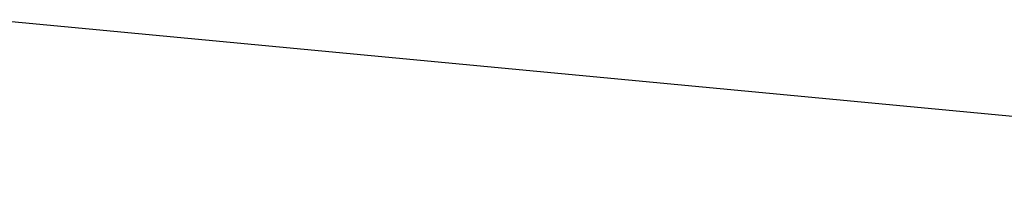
# Model space of a CAD drawing. Extents: x 0 to 363660, y 0 to 4201329.
# Tile 156 of 256: x 360221.6427 to 360221.7076, y 4200495.4603 to 4200495.4713. Entities that reach past the tile are written whole.
import ezdxf

# ---------------------------------------------------------------- set-up
doc = ezdxf.new("R2010")
doc.units = 0
doc.header["$LTSCALE"] = 0.5
doc.header["$MEASUREMENT"] = 0
doc.layers.add('(032) Горизонтали утолщенные', color=32, linetype='Continuous', lineweight=30)

# ---------------------------------------------------------------- blocks, each defined once
blk = doc.blocks.new('gergrgrre')
at = {"layer": '(032) Горизонтали утолщенные', "color": 32}
blk.add_polyline3d([(360221.745167, 4200495.461406, 546), (360220.39, 4200495.589996, 546), (360218.98, 4200495.690002, 546), (360217.57, 4200495.739998, 546), (360216.2, 4200495.730003, 546), (360214.9, 4200495.639999, 546), (360213.68, 4200495.480003, 546), (360212.51, 4200495.25, 546), (360211.4, 4200494.949997, 546), (360210.33, 4200494.580002, 546), (360209.3, 4200494.139999, 546), (360208.29, 4200493.629997, 546), (360207.29, 4200493.059998, 546), (360206.32, 4200492.410004, 546), (360205.37, 4200491.68, 546), (360204.44, 4200490.860001, 546)], dxfattribs=at)
blk.add_polyline3d([(360221.745167, 4200495.461406, 546), (360220.39, 4200495.589996, 546), (360218.98, 4200495.690002, 546), (360217.57, 4200495.739998, 546), (360216.2, 4200495.730003, 546), (360214.9, 4200495.639999, 546), (360213.68, 4200495.480003, 546), (360212.51, 4200495.25, 546), (360211.4, 4200494.949997, 546), (360210.33, 4200494.580002, 546), (360209.3, 4200494.139999, 546), (360208.29, 4200493.629997, 546), (360207.29, 4200493.059998, 546), (360206.32, 4200492.410004, 546), (360205.37, 4200491.68, 546), (360204.44, 4200490.860001, 546)], dxfattribs=at)
blk.add_polyline3d([(360221.745167, 4200495.461406, 546), (360220.39, 4200495.589996, 546), (360218.98, 4200495.690002, 546), (360217.57, 4200495.739998, 546), (360216.2, 4200495.730003, 546), (360214.9, 4200495.639999, 546), (360213.68, 4200495.480003, 546), (360212.51, 4200495.25, 546), (360211.4, 4200494.949997, 546), (360210.33, 4200494.580002, 546), (360209.3, 4200494.139999, 546), (360208.29, 4200493.629997, 546), (360207.29, 4200493.059998, 546), (360206.32, 4200492.410004, 546), (360205.37, 4200491.68, 546), (360204.44, 4200490.860001, 546)], dxfattribs=at)
blk.add_polyline3d([(360221.745167, 4200495.461406, 546), (360220.39, 4200495.589996, 546), (360218.98, 4200495.690002, 546), (360217.57, 4200495.739998, 546), (360216.2, 4200495.730003, 546), (360214.9, 4200495.639999, 546), (360213.68, 4200495.480003, 546), (360212.51, 4200495.25, 546), (360211.4, 4200494.949997, 546), (360210.33, 4200494.580002, 546), (360209.3, 4200494.139999, 546), (360208.29, 4200493.629997, 546), (360207.29, 4200493.059998, 546), (360206.32, 4200492.410004, 546), (360205.37, 4200491.68, 546), (360204.44, 4200490.860001, 546)], dxfattribs=at)
blk.add_polyline3d([(360221.745167, 4200495.461406, 546), (360220.39, 4200495.589996, 546), (360218.98, 4200495.690002, 546), (360217.57, 4200495.739998, 546), (360216.2, 4200495.730003, 546), (360214.9, 4200495.639999, 546), (360213.68, 4200495.480003, 546), (360212.51, 4200495.25, 546), (360211.4, 4200494.949997, 546), (360210.33, 4200494.580002, 546), (360209.3, 4200494.139999, 546), (360208.29, 4200493.629997, 546), (360207.29, 4200493.059998, 546), (360206.32, 4200492.410004, 546), (360205.37, 4200491.68, 546), (360204.44, 4200490.860001, 546)], dxfattribs=at)
blk.add_polyline3d([(360221.745167, 4200495.461406, 546), (360220.39, 4200495.589996, 546), (360218.98, 4200495.690002, 546), (360217.57, 4200495.739998, 546), (360216.2, 4200495.730003, 546), (360214.9, 4200495.639999, 546), (360213.68, 4200495.480003, 546), (360212.51, 4200495.25, 546), (360211.4, 4200494.949997, 546), (360210.33, 4200494.580002, 546), (360209.3, 4200494.139999, 546), (360208.29, 4200493.629997, 546), (360207.29, 4200493.059998, 546), (360206.32, 4200492.410004, 546), (360205.37, 4200491.68, 546), (360204.44, 4200490.860001, 546)], dxfattribs=at)
blk.add_polyline3d([(360221.745167, 4200495.461406, 546), (360220.39, 4200495.589996, 546), (360218.98, 4200495.690002, 546), (360217.57, 4200495.739998, 546), (360216.2, 4200495.730003, 546), (360214.9, 4200495.639999, 546), (360213.68, 4200495.480003, 546), (360212.51, 4200495.25, 546), (360211.4, 4200494.949997, 546), (360210.33, 4200494.580002, 546), (360209.3, 4200494.139999, 546), (360208.29, 4200493.629997, 546), (360207.29, 4200493.059998, 546), (360206.32, 4200492.410004, 546), (360205.37, 4200491.68, 546), (360204.44, 4200490.860001, 546)], dxfattribs=at)
blk.add_polyline3d([(360221.745167, 4200495.461406, 546), (360220.39, 4200495.589996, 546), (360218.98, 4200495.690002, 546), (360217.57, 4200495.739998, 546), (360216.2, 4200495.730003, 546), (360214.9, 4200495.639999, 546), (360213.68, 4200495.480003, 546), (360212.51, 4200495.25, 546), (360211.4, 4200494.949997, 546), (360210.33, 4200494.580002, 546), (360209.3, 4200494.139999, 546), (360208.29, 4200493.629997, 546), (360207.29, 4200493.059998, 546), (360206.32, 4200492.410004, 546), (360205.37, 4200491.68, 546), (360204.44, 4200490.860001, 546)], dxfattribs=at)
blk.add_polyline3d([(360221.745167, 4200495.461406, 546), (360220.39, 4200495.589996, 546), (360218.98, 4200495.690002, 546), (360217.57, 4200495.739998, 546), (360216.2, 4200495.730003, 546), (360214.9, 4200495.639999, 546), (360213.68, 4200495.480003, 546), (360212.51, 4200495.25, 546), (360211.4, 4200494.949997, 546), (360210.33, 4200494.580002, 546), (360209.3, 4200494.139999, 546), (360208.29, 4200493.629997, 546), (360207.29, 4200493.059998, 546), (360206.32, 4200492.410004, 546), (360205.37, 4200491.68, 546), (360204.44, 4200490.860001, 546)], dxfattribs=at)
blk.add_polyline3d([(360221.745167, 4200495.461406, 546), (360220.39, 4200495.589996, 546), (360218.98, 4200495.690002, 546), (360217.57, 4200495.739998, 546), (360216.2, 4200495.730003, 546), (360214.9, 4200495.639999, 546), (360213.68, 4200495.480003, 546), (360212.51, 4200495.25, 546), (360211.4, 4200494.949997, 546), (360210.33, 4200494.580002, 546), (360209.3, 4200494.139999, 546), (360208.29, 4200493.629997, 546), (360207.29, 4200493.059998, 546), (360206.32, 4200492.410004, 546), (360205.37, 4200491.68, 546), (360204.44, 4200490.860001, 546)], dxfattribs=at)
blk.add_polyline3d([(360221.745167, 4200495.461406, 546), (360220.39, 4200495.589996, 546), (360218.98, 4200495.690002, 546), (360217.57, 4200495.739998, 546), (360216.2, 4200495.730003, 546), (360214.9, 4200495.639999, 546), (360213.68, 4200495.480003, 546), (360212.51, 4200495.25, 546), (360211.4, 4200494.949997, 546), (360210.33, 4200494.580002, 546), (360209.3, 4200494.139999, 546), (360208.29, 4200493.629997, 546), (360207.29, 4200493.059998, 546), (360206.32, 4200492.410004, 546), (360205.37, 4200491.68, 546), (360204.44, 4200490.860001, 546)], dxfattribs=at)
blk.add_polyline3d([(360221.745167, 4200495.461406, 546), (360220.39, 4200495.589996, 546), (360218.98, 4200495.690002, 546), (360217.57, 4200495.739998, 546), (360216.2, 4200495.730003, 546), (360214.9, 4200495.639999, 546), (360213.68, 4200495.480003, 546), (360212.51, 4200495.25, 546), (360211.4, 4200494.949997, 546), (360210.33, 4200494.580002, 546), (360209.3, 4200494.139999, 546), (360208.29, 4200493.629997, 546), (360207.29, 4200493.059998, 546), (360206.32, 4200492.410004, 546), (360205.37, 4200491.68, 546), (360204.44, 4200490.860001, 546)], dxfattribs=at)
blk.add_polyline3d([(360221.745167, 4200495.461406, 546), (360220.39, 4200495.589996, 546), (360218.98, 4200495.690002, 546), (360217.57, 4200495.739998, 546), (360216.2, 4200495.730003, 546), (360214.9, 4200495.639999, 546), (360213.68, 4200495.480003, 546), (360212.51, 4200495.25, 546), (360211.4, 4200494.949997, 546), (360210.33, 4200494.580002, 546), (360209.3, 4200494.139999, 546), (360208.29, 4200493.629997, 546), (360207.29, 4200493.059998, 546), (360206.32, 4200492.410004, 546), (360205.37, 4200491.68, 546), (360204.44, 4200490.860001, 546)], dxfattribs=at)
blk.add_polyline3d([(360221.745167, 4200495.461406, 546), (360220.39, 4200495.589996, 546), (360218.98, 4200495.690002, 546), (360217.57, 4200495.739998, 546), (360216.2, 4200495.730003, 546), (360214.9, 4200495.639999, 546), (360213.68, 4200495.480003, 546), (360212.51, 4200495.25, 546), (360211.4, 4200494.949997, 546), (360210.33, 4200494.580002, 546), (360209.3, 4200494.139999, 546), (360208.29, 4200493.629997, 546), (360207.29, 4200493.059998, 546), (360206.32, 4200492.410004, 546), (360205.37, 4200491.68, 546), (360204.44, 4200490.860001, 546)], dxfattribs=at)
blk.add_polyline3d([(360221.745167, 4200495.461406, 546), (360220.39, 4200495.589996, 546), (360218.98, 4200495.690002, 546), (360217.57, 4200495.739998, 546), (360216.2, 4200495.730003, 546), (360214.9, 4200495.639999, 546), (360213.68, 4200495.480003, 546), (360212.51, 4200495.25, 546), (360211.4, 4200494.949997, 546), (360210.33, 4200494.580002, 546), (360209.3, 4200494.139999, 546), (360208.29, 4200493.629997, 546), (360207.29, 4200493.059998, 546), (360206.32, 4200492.410004, 546), (360205.37, 4200491.68, 546), (360204.44, 4200490.860001, 546)], dxfattribs=at)
blk.add_polyline3d([(360221.745167, 4200495.461406, 546), (360220.39, 4200495.589996, 546), (360218.98, 4200495.690002, 546), (360217.57, 4200495.739998, 546), (360216.2, 4200495.730003, 546), (360214.9, 4200495.639999, 546), (360213.68, 4200495.480003, 546), (360212.51, 4200495.25, 546), (360211.4, 4200494.949997, 546), (360210.33, 4200494.580002, 546), (360209.3, 4200494.139999, 546), (360208.29, 4200493.629997, 546), (360207.29, 4200493.059998, 546), (360206.32, 4200492.410004, 546), (360205.37, 4200491.68, 546), (360204.44, 4200490.860001, 546)], dxfattribs=at)
blk.add_polyline3d([(360221.745167, 4200495.461406, 546), (360220.39, 4200495.589996, 546), (360218.98, 4200495.690002, 546), (360217.57, 4200495.739998, 546), (360216.2, 4200495.730003, 546), (360214.9, 4200495.639999, 546), (360213.68, 4200495.480003, 546), (360212.51, 4200495.25, 546), (360211.4, 4200494.949997, 546), (360210.33, 4200494.580002, 546), (360209.3, 4200494.139999, 546), (360208.29, 4200493.629997, 546), (360207.29, 4200493.059998, 546), (360206.32, 4200492.410004, 546), (360205.37, 4200491.68, 546), (360204.44, 4200490.860001, 546)], dxfattribs=at)
blk.add_polyline3d([(360221.745167, 4200495.461406, 546), (360220.39, 4200495.589996, 546), (360218.98, 4200495.690002, 546), (360217.57, 4200495.739998, 546), (360216.2, 4200495.730003, 546), (360214.9, 4200495.639999, 546), (360213.68, 4200495.480003, 546), (360212.51, 4200495.25, 546), (360211.4, 4200494.949997, 546), (360210.33, 4200494.580002, 546), (360209.3, 4200494.139999, 546), (360208.29, 4200493.629997, 546), (360207.29, 4200493.059998, 546), (360206.32, 4200492.410004, 546), (360205.37, 4200491.68, 546), (360204.44, 4200490.860001, 546)], dxfattribs=at)
blk.add_polyline3d([(360221.745167, 4200495.461406, 546), (360220.39, 4200495.589996, 546), (360218.98, 4200495.690002, 546), (360217.57, 4200495.739998, 546), (360216.2, 4200495.730003, 546), (360214.9, 4200495.639999, 546), (360213.68, 4200495.480003, 546), (360212.51, 4200495.25, 546), (360211.4, 4200494.949997, 546), (360210.33, 4200494.580002, 546), (360209.3, 4200494.139999, 546), (360208.29, 4200493.629997, 546), (360207.29, 4200493.059998, 546), (360206.32, 4200492.410004, 546), (360205.37, 4200491.68, 546), (360204.44, 4200490.860001, 546)], dxfattribs=at)
blk.add_polyline3d([(360221.745167, 4200495.461406, 546), (360220.39, 4200495.589996, 546), (360218.98, 4200495.690002, 546), (360217.57, 4200495.739998, 546), (360216.2, 4200495.730003, 546), (360214.9, 4200495.639999, 546), (360213.68, 4200495.480003, 546), (360212.51, 4200495.25, 546), (360211.4, 4200494.949997, 546), (360210.33, 4200494.580002, 546), (360209.3, 4200494.139999, 546), (360208.29, 4200493.629997, 546), (360207.29, 4200493.059998, 546), (360206.32, 4200492.410004, 546), (360205.37, 4200491.68, 546), (360204.44, 4200490.860001, 546)], dxfattribs=at)
blk.add_polyline3d([(360221.745167, 4200495.461406, 546), (360220.39, 4200495.589996, 546), (360218.98, 4200495.690002, 546), (360217.57, 4200495.739998, 546), (360216.2, 4200495.730003, 546), (360214.9, 4200495.639999, 546), (360213.68, 4200495.480003, 546), (360212.51, 4200495.25, 546), (360211.4, 4200494.949997, 546), (360210.33, 4200494.580002, 546), (360209.3, 4200494.139999, 546), (360208.29, 4200493.629997, 546), (360207.29, 4200493.059998, 546), (360206.32, 4200492.410004, 546), (360205.37, 4200491.68, 546), (360204.44, 4200490.860001, 546)], dxfattribs=at)
blk.add_polyline3d([(360221.745167, 4200495.461406, 546), (360220.39, 4200495.589996, 546), (360218.98, 4200495.690002, 546), (360217.57, 4200495.739998, 546), (360216.2, 4200495.730003, 546), (360214.9, 4200495.639999, 546), (360213.68, 4200495.480003, 546), (360212.51, 4200495.25, 546), (360211.4, 4200494.949997, 546), (360210.33, 4200494.580002, 546), (360209.3, 4200494.139999, 546), (360208.29, 4200493.629997, 546), (360207.29, 4200493.059998, 546), (360206.32, 4200492.410004, 546), (360205.37, 4200491.68, 546), (360204.44, 4200490.860001, 546)], dxfattribs=at)
blk.add_polyline3d([(360221.745167, 4200495.461406, 546), (360220.39, 4200495.589996, 546), (360218.98, 4200495.690002, 546), (360217.57, 4200495.739998, 546), (360216.2, 4200495.730003, 546), (360214.9, 4200495.639999, 546), (360213.68, 4200495.480003, 546), (360212.51, 4200495.25, 546), (360211.4, 4200494.949997, 546), (360210.33, 4200494.580002, 546), (360209.3, 4200494.139999, 546), (360208.29, 4200493.629997, 546), (360207.29, 4200493.059998, 546), (360206.32, 4200492.410004, 546), (360205.37, 4200491.68, 546), (360204.44, 4200490.860001, 546)], dxfattribs=at)
blk.add_polyline3d([(360221.745167, 4200495.461406, 546), (360220.39, 4200495.589996, 546), (360218.98, 4200495.690002, 546), (360217.57, 4200495.739998, 546), (360216.2, 4200495.730003, 546), (360214.9, 4200495.639999, 546), (360213.68, 4200495.480003, 546), (360212.51, 4200495.25, 546), (360211.4, 4200494.949997, 546), (360210.33, 4200494.580002, 546), (360209.3, 4200494.139999, 546), (360208.29, 4200493.629997, 546), (360207.29, 4200493.059998, 546), (360206.32, 4200492.410004, 546), (360205.37, 4200491.68, 546), (360204.44, 4200490.860001, 546)], dxfattribs=at)
blk.add_polyline3d([(360221.745167, 4200495.461406, 546), (360220.39, 4200495.589996, 546), (360218.98, 4200495.690002, 546), (360217.57, 4200495.739998, 546), (360216.2, 4200495.730003, 546), (360214.9, 4200495.639999, 546), (360213.68, 4200495.480003, 546), (360212.51, 4200495.25, 546), (360211.4, 4200494.949997, 546), (360210.33, 4200494.580002, 546), (360209.3, 4200494.139999, 546), (360208.29, 4200493.629997, 546), (360207.29, 4200493.059998, 546), (360206.32, 4200492.410004, 546), (360205.37, 4200491.68, 546), (360204.44, 4200490.860001, 546)], dxfattribs=at)
blk.add_polyline3d([(360221.745167, 4200495.461406, 546), (360220.39, 4200495.589996, 546), (360218.98, 4200495.690002, 546), (360217.57, 4200495.739998, 546), (360216.2, 4200495.730003, 546), (360214.9, 4200495.639999, 546), (360213.68, 4200495.480003, 546), (360212.51, 4200495.25, 546), (360211.4, 4200494.949997, 546), (360210.33, 4200494.580002, 546), (360209.3, 4200494.139999, 546), (360208.29, 4200493.629997, 546), (360207.29, 4200493.059998, 546), (360206.32, 4200492.410004, 546), (360205.37, 4200491.68, 546), (360204.44, 4200490.860001, 546)], dxfattribs=at)
blk.add_polyline3d([(360221.745167, 4200495.461406, 546), (360220.39, 4200495.589996, 546), (360218.98, 4200495.690002, 546), (360217.57, 4200495.739998, 546), (360216.2, 4200495.730003, 546), (360214.9, 4200495.639999, 546), (360213.68, 4200495.480003, 546), (360212.51, 4200495.25, 546), (360211.4, 4200494.949997, 546), (360210.33, 4200494.580002, 546), (360209.3, 4200494.139999, 546), (360208.29, 4200493.629997, 546), (360207.29, 4200493.059998, 546), (360206.32, 4200492.410004, 546), (360205.37, 4200491.68, 546), (360204.44, 4200490.860001, 546)], dxfattribs=at)
blk.add_polyline3d([(360221.745167, 4200495.461406, 546), (360220.39, 4200495.589996, 546), (360218.98, 4200495.690002, 546), (360217.57, 4200495.739998, 546), (360216.2, 4200495.730003, 546), (360214.9, 4200495.639999, 546), (360213.68, 4200495.480003, 546), (360212.51, 4200495.25, 546), (360211.4, 4200494.949997, 546), (360210.33, 4200494.580002, 546), (360209.3, 4200494.139999, 546), (360208.29, 4200493.629997, 546), (360207.29, 4200493.059998, 546), (360206.32, 4200492.410004, 546), (360205.37, 4200491.68, 546), (360204.44, 4200490.860001, 546)], dxfattribs=at)
blk.add_polyline3d([(360221.745167, 4200495.461406, 546), (360220.39, 4200495.589996, 546), (360218.98, 4200495.690002, 546), (360217.57, 4200495.739998, 546), (360216.2, 4200495.730003, 546), (360214.9, 4200495.639999, 546), (360213.68, 4200495.480003, 546), (360212.51, 4200495.25, 546), (360211.4, 4200494.949997, 546), (360210.33, 4200494.580002, 546), (360209.3, 4200494.139999, 546), (360208.29, 4200493.629997, 546), (360207.29, 4200493.059998, 546), (360206.32, 4200492.410004, 546), (360205.37, 4200491.68, 546), (360204.44, 4200490.860001, 546)], dxfattribs=at)
blk.add_polyline3d([(360221.745167, 4200495.461406, 546), (360220.39, 4200495.589996, 546), (360218.98, 4200495.690002, 546), (360217.57, 4200495.739998, 546), (360216.2, 4200495.730003, 546), (360214.9, 4200495.639999, 546), (360213.68, 4200495.480003, 546), (360212.51, 4200495.25, 546), (360211.4, 4200494.949997, 546), (360210.33, 4200494.580002, 546), (360209.3, 4200494.139999, 546), (360208.29, 4200493.629997, 546), (360207.29, 4200493.059998, 546), (360206.32, 4200492.410004, 546), (360205.37, 4200491.68, 546), (360204.44, 4200490.860001, 546)], dxfattribs=at)
blk.add_polyline3d([(360221.745167, 4200495.461406, 546), (360220.39, 4200495.589996, 546), (360218.98, 4200495.690002, 546), (360217.57, 4200495.739998, 546), (360216.2, 4200495.730003, 546), (360214.9, 4200495.639999, 546), (360213.68, 4200495.480003, 546), (360212.51, 4200495.25, 546), (360211.4, 4200494.949997, 546), (360210.33, 4200494.580002, 546), (360209.3, 4200494.139999, 546), (360208.29, 4200493.629997, 546), (360207.29, 4200493.059998, 546), (360206.32, 4200492.410004, 546), (360205.37, 4200491.68, 546), (360204.44, 4200490.860001, 546)], dxfattribs=at)
blk.add_polyline3d([(360221.745167, 4200495.461406, 546), (360220.39, 4200495.589996, 546), (360218.98, 4200495.690002, 546), (360217.57, 4200495.739998, 546), (360216.2, 4200495.730003, 546), (360214.9, 4200495.639999, 546), (360213.68, 4200495.480003, 546), (360212.51, 4200495.25, 546), (360211.4, 4200494.949997, 546), (360210.33, 4200494.580002, 546), (360209.3, 4200494.139999, 546), (360208.29, 4200493.629997, 546), (360207.29, 4200493.059998, 546), (360206.32, 4200492.410004, 546), (360205.37, 4200491.68, 546), (360204.44, 4200490.860001, 546)], dxfattribs=at)
blk.add_polyline3d([(360221.745167, 4200495.461406, 546), (360220.39, 4200495.589996, 546), (360218.98, 4200495.690002, 546), (360217.57, 4200495.739998, 546), (360216.2, 4200495.730003, 546), (360214.9, 4200495.639999, 546), (360213.68, 4200495.480003, 546), (360212.51, 4200495.25, 546), (360211.4, 4200494.949997, 546), (360210.33, 4200494.580002, 546), (360209.3, 4200494.139999, 546), (360208.29, 4200493.629997, 546), (360207.29, 4200493.059998, 546), (360206.32, 4200492.410004, 546), (360205.37, 4200491.68, 546), (360204.44, 4200490.860001, 546)], dxfattribs=at)
blk.add_polyline3d([(360221.745167, 4200495.461406, 546), (360220.39, 4200495.589996, 546), (360218.98, 4200495.690002, 546), (360217.57, 4200495.739998, 546), (360216.2, 4200495.730003, 546), (360214.9, 4200495.639999, 546), (360213.68, 4200495.480003, 546), (360212.51, 4200495.25, 546), (360211.4, 4200494.949997, 546), (360210.33, 4200494.580002, 546), (360209.3, 4200494.139999, 546), (360208.29, 4200493.629997, 546), (360207.29, 4200493.059998, 546), (360206.32, 4200492.410004, 546), (360205.37, 4200491.68, 546), (360204.44, 4200490.860001, 546)], dxfattribs=at)
blk.add_polyline3d([(360221.745167, 4200495.461406, 546), (360220.39, 4200495.589996, 546), (360218.98, 4200495.690002, 546), (360217.57, 4200495.739998, 546), (360216.2, 4200495.730003, 546), (360214.9, 4200495.639999, 546), (360213.68, 4200495.480003, 546), (360212.51, 4200495.25, 546), (360211.4, 4200494.949997, 546), (360210.33, 4200494.580002, 546), (360209.3, 4200494.139999, 546), (360208.29, 4200493.629997, 546), (360207.29, 4200493.059998, 546), (360206.32, 4200492.410004, 546), (360205.37, 4200491.68, 546), (360204.44, 4200490.860001, 546)], dxfattribs=at)
blk.add_polyline3d([(360221.745167, 4200495.461406, 546), (360220.39, 4200495.589996, 546), (360218.98, 4200495.690002, 546), (360217.57, 4200495.739998, 546), (360216.2, 4200495.730003, 546), (360214.9, 4200495.639999, 546), (360213.68, 4200495.480003, 546), (360212.51, 4200495.25, 546), (360211.4, 4200494.949997, 546), (360210.33, 4200494.580002, 546), (360209.3, 4200494.139999, 546), (360208.29, 4200493.629997, 546), (360207.29, 4200493.059998, 546), (360206.32, 4200492.410004, 546), (360205.37, 4200491.68, 546), (360204.44, 4200490.860001, 546)], dxfattribs=at)
blk.add_polyline3d([(360221.745167, 4200495.461406, 546), (360220.39, 4200495.589996, 546), (360218.98, 4200495.690002, 546), (360217.57, 4200495.739998, 546), (360216.2, 4200495.730003, 546), (360214.9, 4200495.639999, 546), (360213.68, 4200495.480003, 546), (360212.51, 4200495.25, 546), (360211.4, 4200494.949997, 546), (360210.33, 4200494.580002, 546), (360209.3, 4200494.139999, 546), (360208.29, 4200493.629997, 546), (360207.29, 4200493.059998, 546), (360206.32, 4200492.410004, 546), (360205.37, 4200491.68, 546), (360204.44, 4200490.860001, 546)], dxfattribs=at)
blk.add_polyline3d([(360221.745167, 4200495.461406, 546), (360220.39, 4200495.589996, 546), (360218.98, 4200495.690002, 546), (360217.57, 4200495.739998, 546), (360216.2, 4200495.730003, 546), (360214.9, 4200495.639999, 546), (360213.68, 4200495.480003, 546), (360212.51, 4200495.25, 546), (360211.4, 4200494.949997, 546), (360210.33, 4200494.580002, 546), (360209.3, 4200494.139999, 546), (360208.29, 4200493.629997, 546), (360207.29, 4200493.059998, 546), (360206.32, 4200492.410004, 546), (360205.37, 4200491.68, 546), (360204.44, 4200490.860001, 546)], dxfattribs=at)
blk.add_polyline3d([(360221.745167, 4200495.461406, 546), (360220.39, 4200495.589996, 546), (360218.98, 4200495.690002, 546), (360217.57, 4200495.739998, 546), (360216.2, 4200495.730003, 546), (360214.9, 4200495.639999, 546), (360213.68, 4200495.480003, 546), (360212.51, 4200495.25, 546), (360211.4, 4200494.949997, 546), (360210.33, 4200494.580002, 546), (360209.3, 4200494.139999, 546), (360208.29, 4200493.629997, 546), (360207.29, 4200493.059998, 546), (360206.32, 4200492.410004, 546), (360205.37, 4200491.68, 546), (360204.44, 4200490.860001, 546)], dxfattribs=at)
blk.add_polyline3d([(360221.745167, 4200495.461406, 546), (360220.39, 4200495.589996, 546), (360218.98, 4200495.690002, 546), (360217.57, 4200495.739998, 546), (360216.2, 4200495.730003, 546), (360214.9, 4200495.639999, 546), (360213.68, 4200495.480003, 546), (360212.51, 4200495.25, 546), (360211.4, 4200494.949997, 546), (360210.33, 4200494.580002, 546), (360209.3, 4200494.139999, 546), (360208.29, 4200493.629997, 546), (360207.29, 4200493.059998, 546), (360206.32, 4200492.410004, 546), (360205.37, 4200491.68, 546), (360204.44, 4200490.860001, 546)], dxfattribs=at)
blk.add_polyline3d([(360221.745167, 4200495.461406, 546), (360220.39, 4200495.589996, 546), (360218.98, 4200495.690002, 546), (360217.57, 4200495.739998, 546), (360216.2, 4200495.730003, 546), (360214.9, 4200495.639999, 546), (360213.68, 4200495.480003, 546), (360212.51, 4200495.25, 546), (360211.4, 4200494.949997, 546), (360210.33, 4200494.580002, 546), (360209.3, 4200494.139999, 546), (360208.29, 4200493.629997, 546), (360207.29, 4200493.059998, 546), (360206.32, 4200492.410004, 546), (360205.37, 4200491.68, 546), (360204.44, 4200490.860001, 546)], dxfattribs=at)
blk.add_polyline3d([(360221.745167, 4200495.461406, 546), (360220.39, 4200495.589996, 546), (360218.98, 4200495.690002, 546), (360217.57, 4200495.739998, 546), (360216.2, 4200495.730003, 546), (360214.9, 4200495.639999, 546), (360213.68, 4200495.480003, 546), (360212.51, 4200495.25, 546), (360211.4, 4200494.949997, 546), (360210.33, 4200494.580002, 546), (360209.3, 4200494.139999, 546), (360208.29, 4200493.629997, 546), (360207.29, 4200493.059998, 546), (360206.32, 4200492.410004, 546), (360205.37, 4200491.68, 546), (360204.44, 4200490.860001, 546)], dxfattribs=at)
blk.add_polyline3d([(360221.745167, 4200495.461406, 546), (360220.39, 4200495.589996, 546), (360218.98, 4200495.690002, 546), (360217.57, 4200495.739998, 546), (360216.2, 4200495.730003, 546), (360214.9, 4200495.639999, 546), (360213.68, 4200495.480003, 546), (360212.51, 4200495.25, 546), (360211.4, 4200494.949997, 546), (360210.33, 4200494.580002, 546), (360209.3, 4200494.139999, 546), (360208.29, 4200493.629997, 546), (360207.29, 4200493.059998, 546), (360206.32, 4200492.410004, 546), (360205.37, 4200491.68, 546), (360204.44, 4200490.860001, 546)], dxfattribs=at)
blk.add_polyline3d([(360221.745167, 4200495.461406, 546), (360220.39, 4200495.589996, 546), (360218.98, 4200495.690002, 546), (360217.57, 4200495.739998, 546), (360216.2, 4200495.730003, 546), (360214.9, 4200495.639999, 546), (360213.68, 4200495.480003, 546), (360212.51, 4200495.25, 546), (360211.4, 4200494.949997, 546), (360210.33, 4200494.580002, 546), (360209.3, 4200494.139999, 546), (360208.29, 4200493.629997, 546), (360207.29, 4200493.059998, 546), (360206.32, 4200492.410004, 546), (360205.37, 4200491.68, 546), (360204.44, 4200490.860001, 546)], dxfattribs=at)
blk.add_polyline3d([(360221.745167, 4200495.461406, 546), (360220.39, 4200495.589996, 546), (360218.98, 4200495.690002, 546), (360217.57, 4200495.739998, 546), (360216.2, 4200495.730003, 546), (360214.9, 4200495.639999, 546), (360213.68, 4200495.480003, 546), (360212.51, 4200495.25, 546), (360211.4, 4200494.949997, 546), (360210.33, 4200494.580002, 546), (360209.3, 4200494.139999, 546), (360208.29, 4200493.629997, 546), (360207.29, 4200493.059998, 546), (360206.32, 4200492.410004, 546), (360205.37, 4200491.68, 546), (360204.44, 4200490.860001, 546)], dxfattribs=at)
blk.add_polyline3d([(360221.745167, 4200495.461406, 546), (360220.39, 4200495.589996, 546), (360218.98, 4200495.690002, 546), (360217.57, 4200495.739998, 546), (360216.2, 4200495.730003, 546), (360214.9, 4200495.639999, 546), (360213.68, 4200495.480003, 546), (360212.51, 4200495.25, 546), (360211.4, 4200494.949997, 546), (360210.33, 4200494.580002, 546), (360209.3, 4200494.139999, 546), (360208.29, 4200493.629997, 546), (360207.29, 4200493.059998, 546), (360206.32, 4200492.410004, 546), (360205.37, 4200491.68, 546), (360204.44, 4200490.860001, 546)], dxfattribs=at)
blk.add_polyline3d([(360221.745167, 4200495.461406, 546), (360220.39, 4200495.589996, 546), (360218.98, 4200495.690002, 546), (360217.57, 4200495.739998, 546), (360216.2, 4200495.730003, 546), (360214.9, 4200495.639999, 546), (360213.68, 4200495.480003, 546), (360212.51, 4200495.25, 546), (360211.4, 4200494.949997, 546), (360210.33, 4200494.580002, 546), (360209.3, 4200494.139999, 546), (360208.29, 4200493.629997, 546), (360207.29, 4200493.059998, 546), (360206.32, 4200492.410004, 546), (360205.37, 4200491.68, 546), (360204.44, 4200490.860001, 546)], dxfattribs=at)
blk.add_polyline3d([(360221.745167, 4200495.461406, 546), (360220.39, 4200495.589996, 546), (360218.98, 4200495.690002, 546), (360217.57, 4200495.739998, 546), (360216.2, 4200495.730003, 546), (360214.9, 4200495.639999, 546), (360213.68, 4200495.480003, 546), (360212.51, 4200495.25, 546), (360211.4, 4200494.949997, 546), (360210.33, 4200494.580002, 546), (360209.3, 4200494.139999, 546), (360208.29, 4200493.629997, 546), (360207.29, 4200493.059998, 546), (360206.32, 4200492.410004, 546), (360205.37, 4200491.68, 546), (360204.44, 4200490.860001, 546)], dxfattribs=at)
blk.add_polyline3d([(360221.745167, 4200495.461406, 546), (360220.39, 4200495.589996, 546), (360218.98, 4200495.690002, 546), (360217.57, 4200495.739998, 546), (360216.2, 4200495.730003, 546), (360214.9, 4200495.639999, 546), (360213.68, 4200495.480003, 546), (360212.51, 4200495.25, 546), (360211.4, 4200494.949997, 546), (360210.33, 4200494.580002, 546), (360209.3, 4200494.139999, 546), (360208.29, 4200493.629997, 546), (360207.29, 4200493.059998, 546), (360206.32, 4200492.410004, 546), (360205.37, 4200491.68, 546), (360204.44, 4200490.860001, 546)], dxfattribs=at)
blk.add_polyline3d([(360221.745167, 4200495.461406, 546), (360220.39, 4200495.589996, 546), (360218.98, 4200495.690002, 546), (360217.57, 4200495.739998, 546), (360216.2, 4200495.730003, 546), (360214.9, 4200495.639999, 546), (360213.68, 4200495.480003, 546), (360212.51, 4200495.25, 546), (360211.4, 4200494.949997, 546), (360210.33, 4200494.580002, 546), (360209.3, 4200494.139999, 546), (360208.29, 4200493.629997, 546), (360207.29, 4200493.059998, 546), (360206.32, 4200492.410004, 546), (360205.37, 4200491.68, 546), (360204.44, 4200490.860001, 546)], dxfattribs=at)
blk.add_polyline3d([(360221.745167, 4200495.461406, 546), (360220.39, 4200495.589996, 546), (360218.98, 4200495.690002, 546), (360217.57, 4200495.739998, 546), (360216.2, 4200495.730003, 546), (360214.9, 4200495.639999, 546), (360213.68, 4200495.480003, 546), (360212.51, 4200495.25, 546), (360211.4, 4200494.949997, 546), (360210.33, 4200494.580002, 546), (360209.3, 4200494.139999, 546), (360208.29, 4200493.629997, 546), (360207.29, 4200493.059998, 546), (360206.32, 4200492.410004, 546), (360205.37, 4200491.68, 546), (360204.44, 4200490.860001, 546)], dxfattribs=at)
blk.add_polyline3d([(360221.745167, 4200495.461406, 546), (360220.39, 4200495.589996, 546), (360218.98, 4200495.690002, 546), (360217.57, 4200495.739998, 546), (360216.2, 4200495.730003, 546), (360214.9, 4200495.639999, 546), (360213.68, 4200495.480003, 546), (360212.51, 4200495.25, 546), (360211.4, 4200494.949997, 546), (360210.33, 4200494.580002, 546), (360209.3, 4200494.139999, 546), (360208.29, 4200493.629997, 546), (360207.29, 4200493.059998, 546), (360206.32, 4200492.410004, 546), (360205.37, 4200491.68, 546), (360204.44, 4200490.860001, 546)], dxfattribs=at)
blk.add_polyline3d([(360221.745167, 4200495.461406, 546), (360220.39, 4200495.589996, 546), (360218.98, 4200495.690002, 546), (360217.57, 4200495.739998, 546), (360216.2, 4200495.730003, 546), (360214.9, 4200495.639999, 546), (360213.68, 4200495.480003, 546), (360212.51, 4200495.25, 546), (360211.4, 4200494.949997, 546), (360210.33, 4200494.580002, 546), (360209.3, 4200494.139999, 546), (360208.29, 4200493.629997, 546), (360207.29, 4200493.059998, 546), (360206.32, 4200492.410004, 546), (360205.37, 4200491.68, 546), (360204.44, 4200490.860001, 546)], dxfattribs=at)
blk.add_polyline3d([(360221.745167, 4200495.461406, 546), (360220.39, 4200495.589996, 546), (360218.98, 4200495.690002, 546), (360217.57, 4200495.739998, 546), (360216.2, 4200495.730003, 546), (360214.9, 4200495.639999, 546), (360213.68, 4200495.480003, 546), (360212.51, 4200495.25, 546), (360211.4, 4200494.949997, 546), (360210.33, 4200494.580002, 546), (360209.3, 4200494.139999, 546), (360208.29, 4200493.629997, 546), (360207.29, 4200493.059998, 546), (360206.32, 4200492.410004, 546), (360205.37, 4200491.68, 546), (360204.44, 4200490.860001, 546)], dxfattribs=at)
blk.add_polyline3d([(360221.745167, 4200495.461406, 546), (360220.39, 4200495.589996, 546), (360218.98, 4200495.690002, 546), (360217.57, 4200495.739998, 546), (360216.2, 4200495.730003, 546), (360214.9, 4200495.639999, 546), (360213.68, 4200495.480003, 546), (360212.51, 4200495.25, 546), (360211.4, 4200494.949997, 546), (360210.33, 4200494.580002, 546), (360209.3, 4200494.139999, 546), (360208.29, 4200493.629997, 546), (360207.29, 4200493.059998, 546), (360206.32, 4200492.410004, 546), (360205.37, 4200491.68, 546), (360204.44, 4200490.860001, 546)], dxfattribs=at)
blk.add_polyline3d([(360221.745167, 4200495.461406, 546), (360220.39, 4200495.589996, 546), (360218.98, 4200495.690002, 546), (360217.57, 4200495.739998, 546), (360216.2, 4200495.730003, 546), (360214.9, 4200495.639999, 546), (360213.68, 4200495.480003, 546), (360212.51, 4200495.25, 546), (360211.4, 4200494.949997, 546), (360210.33, 4200494.580002, 546), (360209.3, 4200494.139999, 546), (360208.29, 4200493.629997, 546), (360207.29, 4200493.059998, 546), (360206.32, 4200492.410004, 546), (360205.37, 4200491.68, 546), (360204.44, 4200490.860001, 546)], dxfattribs=at)
blk.add_polyline3d([(360221.745167, 4200495.461406, 546), (360220.39, 4200495.589996, 546), (360218.98, 4200495.690002, 546), (360217.57, 4200495.739998, 546), (360216.2, 4200495.730003, 546), (360214.9, 4200495.639999, 546), (360213.68, 4200495.480003, 546), (360212.51, 4200495.25, 546), (360211.4, 4200494.949997, 546), (360210.33, 4200494.580002, 546), (360209.3, 4200494.139999, 546), (360208.29, 4200493.629997, 546), (360207.29, 4200493.059998, 546), (360206.32, 4200492.410004, 546), (360205.37, 4200491.68, 546), (360204.44, 4200490.860001, 546)], dxfattribs=at)
blk.add_polyline3d([(360221.745167, 4200495.461406, 546), (360220.39, 4200495.589996, 546), (360218.98, 4200495.690002, 546), (360217.57, 4200495.739998, 546), (360216.2, 4200495.730003, 546), (360214.9, 4200495.639999, 546), (360213.68, 4200495.480003, 546), (360212.51, 4200495.25, 546), (360211.4, 4200494.949997, 546), (360210.33, 4200494.580002, 546), (360209.3, 4200494.139999, 546), (360208.29, 4200493.629997, 546), (360207.29, 4200493.059998, 546), (360206.32, 4200492.410004, 546), (360205.37, 4200491.68, 546), (360204.44, 4200490.860001, 546)], dxfattribs=at)
blk.add_polyline3d([(360221.745167, 4200495.461406, 546), (360220.39, 4200495.589996, 546), (360218.98, 4200495.690002, 546), (360217.57, 4200495.739998, 546), (360216.2, 4200495.730003, 546), (360214.9, 4200495.639999, 546), (360213.68, 4200495.480003, 546), (360212.51, 4200495.25, 546), (360211.4, 4200494.949997, 546), (360210.33, 4200494.580002, 546), (360209.3, 4200494.139999, 546), (360208.29, 4200493.629997, 546), (360207.29, 4200493.059998, 546), (360206.32, 4200492.410004, 546), (360205.37, 4200491.68, 546), (360204.44, 4200490.860001, 546)], dxfattribs=at)
blk.add_polyline3d([(360221.745167, 4200495.461406, 546), (360220.39, 4200495.589996, 546), (360218.98, 4200495.690002, 546), (360217.57, 4200495.739998, 546), (360216.2, 4200495.730003, 546), (360214.9, 4200495.639999, 546), (360213.68, 4200495.480003, 546), (360212.51, 4200495.25, 546), (360211.4, 4200494.949997, 546), (360210.33, 4200494.580002, 546), (360209.3, 4200494.139999, 546), (360208.29, 4200493.629997, 546), (360207.29, 4200493.059998, 546), (360206.32, 4200492.410004, 546), (360205.37, 4200491.68, 546), (360204.44, 4200490.860001, 546)], dxfattribs=at)
blk.add_polyline3d([(360221.745167, 4200495.461406, 546), (360220.39, 4200495.589996, 546), (360218.98, 4200495.690002, 546), (360217.57, 4200495.739998, 546), (360216.2, 4200495.730003, 546), (360214.9, 4200495.639999, 546), (360213.68, 4200495.480003, 546), (360212.51, 4200495.25, 546), (360211.4, 4200494.949997, 546), (360210.33, 4200494.580002, 546), (360209.3, 4200494.139999, 546), (360208.29, 4200493.629997, 546), (360207.29, 4200493.059998, 546), (360206.32, 4200492.410004, 546), (360205.37, 4200491.68, 546), (360204.44, 4200490.860001, 546)], dxfattribs=at)
blk.add_polyline3d([(360221.745167, 4200495.461406, 546), (360220.39, 4200495.589996, 546), (360218.98, 4200495.690002, 546), (360217.57, 4200495.739998, 546), (360216.2, 4200495.730003, 546), (360214.9, 4200495.639999, 546), (360213.68, 4200495.480003, 546), (360212.51, 4200495.25, 546), (360211.4, 4200494.949997, 546), (360210.33, 4200494.580002, 546), (360209.3, 4200494.139999, 546), (360208.29, 4200493.629997, 546), (360207.29, 4200493.059998, 546), (360206.32, 4200492.410004, 546), (360205.37, 4200491.68, 546), (360204.44, 4200490.860001, 546)], dxfattribs=at)
blk.add_polyline3d([(360221.745167, 4200495.461406, 546), (360220.39, 4200495.589996, 546), (360218.98, 4200495.690002, 546), (360217.57, 4200495.739998, 546), (360216.2, 4200495.730003, 546), (360214.9, 4200495.639999, 546), (360213.68, 4200495.480003, 546), (360212.51, 4200495.25, 546), (360211.4, 4200494.949997, 546), (360210.33, 4200494.580002, 546), (360209.3, 4200494.139999, 546), (360208.29, 4200493.629997, 546), (360207.29, 4200493.059998, 546), (360206.32, 4200492.410004, 546), (360205.37, 4200491.68, 546), (360204.44, 4200490.860001, 546)], dxfattribs=at)
blk.add_polyline3d([(360221.745167, 4200495.461406, 546), (360220.39, 4200495.589996, 546), (360218.98, 4200495.690002, 546), (360217.57, 4200495.739998, 546), (360216.2, 4200495.730003, 546), (360214.9, 4200495.639999, 546), (360213.68, 4200495.480003, 546), (360212.51, 4200495.25, 546), (360211.4, 4200494.949997, 546), (360210.33, 4200494.580002, 546), (360209.3, 4200494.139999, 546), (360208.29, 4200493.629997, 546), (360207.29, 4200493.059998, 546), (360206.32, 4200492.410004, 546), (360205.37, 4200491.68, 546), (360204.44, 4200490.860001, 546)], dxfattribs=at)
blk.add_polyline3d([(360221.745167, 4200495.461406, 546), (360220.39, 4200495.589996, 546), (360218.98, 4200495.690002, 546), (360217.57, 4200495.739998, 546), (360216.2, 4200495.730003, 546), (360214.9, 4200495.639999, 546), (360213.68, 4200495.480003, 546), (360212.51, 4200495.25, 546), (360211.4, 4200494.949997, 546), (360210.33, 4200494.580002, 546), (360209.3, 4200494.139999, 546), (360208.29, 4200493.629997, 546), (360207.29, 4200493.059998, 546), (360206.32, 4200492.410004, 546), (360205.37, 4200491.68, 546), (360204.44, 4200490.860001, 546)], dxfattribs=at)
blk.add_polyline3d([(360221.745167, 4200495.461406, 546), (360220.39, 4200495.589996, 546), (360218.98, 4200495.690002, 546), (360217.57, 4200495.739998, 546), (360216.2, 4200495.730003, 546), (360214.9, 4200495.639999, 546), (360213.68, 4200495.480003, 546), (360212.51, 4200495.25, 546), (360211.4, 4200494.949997, 546), (360210.33, 4200494.580002, 546), (360209.3, 4200494.139999, 546), (360208.29, 4200493.629997, 546), (360207.29, 4200493.059998, 546), (360206.32, 4200492.410004, 546), (360205.37, 4200491.68, 546), (360204.44, 4200490.860001, 546)], dxfattribs=at)
blk.add_polyline3d([(360221.745167, 4200495.461406, 546), (360220.39, 4200495.589996, 546), (360218.98, 4200495.690002, 546), (360217.57, 4200495.739998, 546), (360216.2, 4200495.730003, 546), (360214.9, 4200495.639999, 546), (360213.68, 4200495.480003, 546), (360212.51, 4200495.25, 546), (360211.4, 4200494.949997, 546), (360210.33, 4200494.580002, 546), (360209.3, 4200494.139999, 546), (360208.29, 4200493.629997, 546), (360207.29, 4200493.059998, 546), (360206.32, 4200492.410004, 546), (360205.37, 4200491.68, 546), (360204.44, 4200490.860001, 546)], dxfattribs=at)
blk.add_polyline3d([(360221.745167, 4200495.461406, 546), (360220.39, 4200495.589996, 546), (360218.98, 4200495.690002, 546), (360217.57, 4200495.739998, 546), (360216.2, 4200495.730003, 546), (360214.9, 4200495.639999, 546), (360213.68, 4200495.480003, 546), (360212.51, 4200495.25, 546), (360211.4, 4200494.949997, 546), (360210.33, 4200494.580002, 546), (360209.3, 4200494.139999, 546), (360208.29, 4200493.629997, 546), (360207.29, 4200493.059998, 546), (360206.32, 4200492.410004, 546), (360205.37, 4200491.68, 546), (360204.44, 4200490.860001, 546)], dxfattribs=at)
blk.add_polyline3d([(360221.745167, 4200495.461406, 546), (360220.39, 4200495.589996, 546), (360218.98, 4200495.690002, 546), (360217.57, 4200495.739998, 546), (360216.2, 4200495.730003, 546), (360214.9, 4200495.639999, 546), (360213.68, 4200495.480003, 546), (360212.51, 4200495.25, 546), (360211.4, 4200494.949997, 546), (360210.33, 4200494.580002, 546), (360209.3, 4200494.139999, 546), (360208.29, 4200493.629997, 546), (360207.29, 4200493.059998, 546), (360206.32, 4200492.410004, 546), (360205.37, 4200491.68, 546), (360204.44, 4200490.860001, 546)], dxfattribs=at)
blk.add_polyline3d([(360221.745167, 4200495.461406, 546), (360220.39, 4200495.589996, 546), (360218.98, 4200495.690002, 546), (360217.57, 4200495.739998, 546), (360216.2, 4200495.730003, 546), (360214.9, 4200495.639999, 546), (360213.68, 4200495.480003, 546), (360212.51, 4200495.25, 546), (360211.4, 4200494.949997, 546), (360210.33, 4200494.580002, 546), (360209.3, 4200494.139999, 546), (360208.29, 4200493.629997, 546), (360207.29, 4200493.059998, 546), (360206.32, 4200492.410004, 546), (360205.37, 4200491.68, 546), (360204.44, 4200490.860001, 546)], dxfattribs=at)
blk.add_polyline3d([(360221.745167, 4200495.461406, 546), (360220.39, 4200495.589996, 546), (360218.98, 4200495.690002, 546), (360217.57, 4200495.739998, 546), (360216.2, 4200495.730003, 546), (360214.9, 4200495.639999, 546), (360213.68, 4200495.480003, 546), (360212.51, 4200495.25, 546), (360211.4, 4200494.949997, 546), (360210.33, 4200494.580002, 546), (360209.3, 4200494.139999, 546), (360208.29, 4200493.629997, 546), (360207.29, 4200493.059998, 546), (360206.32, 4200492.410004, 546), (360205.37, 4200491.68, 546), (360204.44, 4200490.860001, 546)], dxfattribs=at)
blk.add_polyline3d([(360221.745167, 4200495.461406, 546), (360220.39, 4200495.589996, 546), (360218.98, 4200495.690002, 546), (360217.57, 4200495.739998, 546), (360216.2, 4200495.730003, 546), (360214.9, 4200495.639999, 546), (360213.68, 4200495.480003, 546), (360212.51, 4200495.25, 546), (360211.4, 4200494.949997, 546), (360210.33, 4200494.580002, 546), (360209.3, 4200494.139999, 546), (360208.29, 4200493.629997, 546), (360207.29, 4200493.059998, 546), (360206.32, 4200492.410004, 546), (360205.37, 4200491.68, 546), (360204.44, 4200490.860001, 546)], dxfattribs=at)
blk.add_polyline3d([(360221.745167, 4200495.461406, 546), (360220.39, 4200495.589996, 546), (360218.98, 4200495.690002, 546), (360217.57, 4200495.739998, 546), (360216.2, 4200495.730003, 546), (360214.9, 4200495.639999, 546), (360213.68, 4200495.480003, 546), (360212.51, 4200495.25, 546), (360211.4, 4200494.949997, 546), (360210.33, 4200494.580002, 546), (360209.3, 4200494.139999, 546), (360208.29, 4200493.629997, 546), (360207.29, 4200493.059998, 546), (360206.32, 4200492.410004, 546), (360205.37, 4200491.68, 546), (360204.44, 4200490.860001, 546)], dxfattribs=at)
blk.add_polyline3d([(360221.745167, 4200495.461406, 546), (360220.39, 4200495.589996, 546), (360218.98, 4200495.690002, 546), (360217.57, 4200495.739998, 546), (360216.2, 4200495.730003, 546), (360214.9, 4200495.639999, 546), (360213.68, 4200495.480003, 546), (360212.51, 4200495.25, 546), (360211.4, 4200494.949997, 546), (360210.33, 4200494.580002, 546), (360209.3, 4200494.139999, 546), (360208.29, 4200493.629997, 546), (360207.29, 4200493.059998, 546), (360206.32, 4200492.410004, 546), (360205.37, 4200491.68, 546), (360204.44, 4200490.860001, 546)], dxfattribs=at)
blk.add_polyline3d([(360221.745167, 4200495.461406, 546), (360220.39, 4200495.589996, 546), (360218.98, 4200495.690002, 546), (360217.57, 4200495.739998, 546), (360216.2, 4200495.730003, 546), (360214.9, 4200495.639999, 546), (360213.68, 4200495.480003, 546), (360212.51, 4200495.25, 546), (360211.4, 4200494.949997, 546), (360210.33, 4200494.580002, 546), (360209.3, 4200494.139999, 546), (360208.29, 4200493.629997, 546), (360207.29, 4200493.059998, 546), (360206.32, 4200492.410004, 546), (360205.37, 4200491.68, 546), (360204.44, 4200490.860001, 546)], dxfattribs=at)
blk.add_polyline3d([(360221.745167, 4200495.461406, 546), (360220.39, 4200495.589996, 546), (360218.98, 4200495.690002, 546), (360217.57, 4200495.739998, 546), (360216.2, 4200495.730003, 546), (360214.9, 4200495.639999, 546), (360213.68, 4200495.480003, 546), (360212.51, 4200495.25, 546), (360211.4, 4200494.949997, 546), (360210.33, 4200494.580002, 546), (360209.3, 4200494.139999, 546), (360208.29, 4200493.629997, 546), (360207.29, 4200493.059998, 546), (360206.32, 4200492.410004, 546), (360205.37, 4200491.68, 546), (360204.44, 4200490.860001, 546)], dxfattribs=at)
blk.add_polyline3d([(360221.745167, 4200495.461406, 546), (360220.39, 4200495.589996, 546), (360218.98, 4200495.690002, 546), (360217.57, 4200495.739998, 546), (360216.2, 4200495.730003, 546), (360214.9, 4200495.639999, 546), (360213.68, 4200495.480003, 546), (360212.51, 4200495.25, 546), (360211.4, 4200494.949997, 546), (360210.33, 4200494.580002, 546), (360209.3, 4200494.139999, 546), (360208.29, 4200493.629997, 546), (360207.29, 4200493.059998, 546), (360206.32, 4200492.410004, 546), (360205.37, 4200491.68, 546), (360204.44, 4200490.860001, 546)], dxfattribs=at)
blk.add_polyline3d([(360221.745167, 4200495.461406, 546), (360220.39, 4200495.589996, 546), (360218.98, 4200495.690002, 546), (360217.57, 4200495.739998, 546), (360216.2, 4200495.730003, 546), (360214.9, 4200495.639999, 546), (360213.68, 4200495.480003, 546), (360212.51, 4200495.25, 546), (360211.4, 4200494.949997, 546), (360210.33, 4200494.580002, 546), (360209.3, 4200494.139999, 546), (360208.29, 4200493.629997, 546), (360207.29, 4200493.059998, 546), (360206.32, 4200492.410004, 546), (360205.37, 4200491.68, 546), (360204.44, 4200490.860001, 546)], dxfattribs=at)
blk.add_polyline3d([(360221.745167, 4200495.461406, 546), (360220.39, 4200495.589996, 546), (360218.98, 4200495.690002, 546), (360217.57, 4200495.739998, 546), (360216.2, 4200495.730003, 546), (360214.9, 4200495.639999, 546), (360213.68, 4200495.480003, 546), (360212.51, 4200495.25, 546), (360211.4, 4200494.949997, 546), (360210.33, 4200494.580002, 546), (360209.3, 4200494.139999, 546), (360208.29, 4200493.629997, 546), (360207.29, 4200493.059998, 546), (360206.32, 4200492.410004, 546), (360205.37, 4200491.68, 546), (360204.44, 4200490.860001, 546)], dxfattribs=at)
blk.add_polyline3d([(360221.745167, 4200495.461406, 546), (360220.39, 4200495.589996, 546), (360218.98, 4200495.690002, 546), (360217.57, 4200495.739998, 546), (360216.2, 4200495.730003, 546), (360214.9, 4200495.639999, 546), (360213.68, 4200495.480003, 546), (360212.51, 4200495.25, 546), (360211.4, 4200494.949997, 546), (360210.33, 4200494.580002, 546), (360209.3, 4200494.139999, 546), (360208.29, 4200493.629997, 546), (360207.29, 4200493.059998, 546), (360206.32, 4200492.410004, 546), (360205.37, 4200491.68, 546), (360204.44, 4200490.860001, 546)], dxfattribs=at)
blk.add_polyline3d([(360221.745167, 4200495.461406, 546), (360220.39, 4200495.589996, 546), (360218.98, 4200495.690002, 546), (360217.57, 4200495.739998, 546), (360216.2, 4200495.730003, 546), (360214.9, 4200495.639999, 546), (360213.68, 4200495.480003, 546), (360212.51, 4200495.25, 546), (360211.4, 4200494.949997, 546), (360210.33, 4200494.580002, 546), (360209.3, 4200494.139999, 546), (360208.29, 4200493.629997, 546), (360207.29, 4200493.059998, 546), (360206.32, 4200492.410004, 546), (360205.37, 4200491.68, 546), (360204.44, 4200490.860001, 546)], dxfattribs=at)
blk.add_polyline3d([(360221.745167, 4200495.461406, 546), (360220.39, 4200495.589996, 546), (360218.98, 4200495.690002, 546), (360217.57, 4200495.739998, 546), (360216.2, 4200495.730003, 546), (360214.9, 4200495.639999, 546), (360213.68, 4200495.480003, 546), (360212.51, 4200495.25, 546), (360211.4, 4200494.949997, 546), (360210.33, 4200494.580002, 546), (360209.3, 4200494.139999, 546), (360208.29, 4200493.629997, 546), (360207.29, 4200493.059998, 546), (360206.32, 4200492.410004, 546), (360205.37, 4200491.68, 546), (360204.44, 4200490.860001, 546)], dxfattribs=at)
blk.add_polyline3d([(360221.745167, 4200495.461406, 546), (360220.39, 4200495.589996, 546), (360218.98, 4200495.690002, 546), (360217.57, 4200495.739998, 546), (360216.2, 4200495.730003, 546), (360214.9, 4200495.639999, 546), (360213.68, 4200495.480003, 546), (360212.51, 4200495.25, 546), (360211.4, 4200494.949997, 546), (360210.33, 4200494.580002, 546), (360209.3, 4200494.139999, 546), (360208.29, 4200493.629997, 546), (360207.29, 4200493.059998, 546), (360206.32, 4200492.410004, 546), (360205.37, 4200491.68, 546), (360204.44, 4200490.860001, 546)], dxfattribs=at)
blk.add_polyline3d([(360221.745167, 4200495.461406, 546), (360220.39, 4200495.589996, 546), (360218.98, 4200495.690002, 546), (360217.57, 4200495.739998, 546), (360216.2, 4200495.730003, 546), (360214.9, 4200495.639999, 546), (360213.68, 4200495.480003, 546), (360212.51, 4200495.25, 546), (360211.4, 4200494.949997, 546), (360210.33, 4200494.580002, 546), (360209.3, 4200494.139999, 546), (360208.29, 4200493.629997, 546), (360207.29, 4200493.059998, 546), (360206.32, 4200492.410004, 546), (360205.37, 4200491.68, 546), (360204.44, 4200490.860001, 546)], dxfattribs=at)
blk.add_polyline3d([(360221.745167, 4200495.461406, 546), (360220.39, 4200495.589996, 546), (360218.98, 4200495.690002, 546), (360217.57, 4200495.739998, 546), (360216.2, 4200495.730003, 546), (360214.9, 4200495.639999, 546), (360213.68, 4200495.480003, 546), (360212.51, 4200495.25, 546), (360211.4, 4200494.949997, 546), (360210.33, 4200494.580002, 546), (360209.3, 4200494.139999, 546), (360208.29, 4200493.629997, 546), (360207.29, 4200493.059998, 546), (360206.32, 4200492.410004, 546), (360205.37, 4200491.68, 546), (360204.44, 4200490.860001, 546)], dxfattribs=at)
blk.add_polyline3d([(360221.745167, 4200495.461406, 546), (360220.39, 4200495.589996, 546), (360218.98, 4200495.690002, 546), (360217.57, 4200495.739998, 546), (360216.2, 4200495.730003, 546), (360214.9, 4200495.639999, 546), (360213.68, 4200495.480003, 546), (360212.51, 4200495.25, 546), (360211.4, 4200494.949997, 546), (360210.33, 4200494.580002, 546), (360209.3, 4200494.139999, 546), (360208.29, 4200493.629997, 546), (360207.29, 4200493.059998, 546), (360206.32, 4200492.410004, 546), (360205.37, 4200491.68, 546), (360204.44, 4200490.860001, 546)], dxfattribs=at)
blk.add_polyline3d([(360221.745167, 4200495.461406, 546), (360220.39, 4200495.589996, 546), (360218.98, 4200495.690002, 546), (360217.57, 4200495.739998, 546), (360216.2, 4200495.730003, 546), (360214.9, 4200495.639999, 546), (360213.68, 4200495.480003, 546), (360212.51, 4200495.25, 546), (360211.4, 4200494.949997, 546), (360210.33, 4200494.580002, 546), (360209.3, 4200494.139999, 546), (360208.29, 4200493.629997, 546), (360207.29, 4200493.059998, 546), (360206.32, 4200492.410004, 546), (360205.37, 4200491.68, 546), (360204.44, 4200490.860001, 546)], dxfattribs=at)
blk.add_polyline3d([(360221.745167, 4200495.461406, 546), (360220.39, 4200495.589996, 546), (360218.98, 4200495.690002, 546), (360217.57, 4200495.739998, 546), (360216.2, 4200495.730003, 546), (360214.9, 4200495.639999, 546), (360213.68, 4200495.480003, 546), (360212.51, 4200495.25, 546), (360211.4, 4200494.949997, 546), (360210.33, 4200494.580002, 546), (360209.3, 4200494.139999, 546), (360208.29, 4200493.629997, 546), (360207.29, 4200493.059998, 546), (360206.32, 4200492.410004, 546), (360205.37, 4200491.68, 546), (360204.44, 4200490.860001, 546)], dxfattribs=at)
blk.add_polyline3d([(360221.745167, 4200495.461406, 546), (360220.39, 4200495.589996, 546), (360218.98, 4200495.690002, 546), (360217.57, 4200495.739998, 546), (360216.2, 4200495.730003, 546), (360214.9, 4200495.639999, 546), (360213.68, 4200495.480003, 546), (360212.51, 4200495.25, 546), (360211.4, 4200494.949997, 546), (360210.33, 4200494.580002, 546), (360209.3, 4200494.139999, 546), (360208.29, 4200493.629997, 546), (360207.29, 4200493.059998, 546), (360206.32, 4200492.410004, 546), (360205.37, 4200491.68, 546), (360204.44, 4200490.860001, 546)], dxfattribs=at)
blk.add_polyline3d([(360221.745167, 4200495.461406, 546), (360220.39, 4200495.589996, 546), (360218.98, 4200495.690002, 546), (360217.57, 4200495.739998, 546), (360216.2, 4200495.730003, 546), (360214.9, 4200495.639999, 546), (360213.68, 4200495.480003, 546), (360212.51, 4200495.25, 546), (360211.4, 4200494.949997, 546), (360210.33, 4200494.580002, 546), (360209.3, 4200494.139999, 546), (360208.29, 4200493.629997, 546), (360207.29, 4200493.059998, 546), (360206.32, 4200492.410004, 546), (360205.37, 4200491.68, 546), (360204.44, 4200490.860001, 546)], dxfattribs=at)
blk.add_polyline3d([(360221.745167, 4200495.461406, 546), (360220.39, 4200495.589996, 546), (360218.98, 4200495.690002, 546), (360217.57, 4200495.739998, 546), (360216.2, 4200495.730003, 546), (360214.9, 4200495.639999, 546), (360213.68, 4200495.480003, 546), (360212.51, 4200495.25, 546), (360211.4, 4200494.949997, 546), (360210.33, 4200494.580002, 546), (360209.3, 4200494.139999, 546), (360208.29, 4200493.629997, 546), (360207.29, 4200493.059998, 546), (360206.32, 4200492.410004, 546), (360205.37, 4200491.68, 546), (360204.44, 4200490.860001, 546)], dxfattribs=at)
blk.add_polyline3d([(360221.745167, 4200495.461406, 546), (360220.39, 4200495.589996, 546), (360218.98, 4200495.690002, 546), (360217.57, 4200495.739998, 546), (360216.2, 4200495.730003, 546), (360214.9, 4200495.639999, 546), (360213.68, 4200495.480003, 546), (360212.51, 4200495.25, 546), (360211.4, 4200494.949997, 546), (360210.33, 4200494.580002, 546), (360209.3, 4200494.139999, 546), (360208.29, 4200493.629997, 546), (360207.29, 4200493.059998, 546), (360206.32, 4200492.410004, 546), (360205.37, 4200491.68, 546), (360204.44, 4200490.860001, 546)], dxfattribs=at)
blk.add_polyline3d([(360221.745167, 4200495.461406, 546), (360220.39, 4200495.589996, 546), (360218.98, 4200495.690002, 546), (360217.57, 4200495.739998, 546), (360216.2, 4200495.730003, 546), (360214.9, 4200495.639999, 546), (360213.68, 4200495.480003, 546), (360212.51, 4200495.25, 546), (360211.4, 4200494.949997, 546), (360210.33, 4200494.580002, 546), (360209.3, 4200494.139999, 546), (360208.29, 4200493.629997, 546), (360207.29, 4200493.059998, 546), (360206.32, 4200492.410004, 546), (360205.37, 4200491.68, 546), (360204.44, 4200490.860001, 546)], dxfattribs=at)
blk.add_polyline3d([(360221.745167, 4200495.461406, 546), (360220.39, 4200495.589996, 546), (360218.98, 4200495.690002, 546), (360217.57, 4200495.739998, 546), (360216.2, 4200495.730003, 546), (360214.9, 4200495.639999, 546), (360213.68, 4200495.480003, 546), (360212.51, 4200495.25, 546), (360211.4, 4200494.949997, 546), (360210.33, 4200494.580002, 546), (360209.3, 4200494.139999, 546), (360208.29, 4200493.629997, 546), (360207.29, 4200493.059998, 546), (360206.32, 4200492.410004, 546), (360205.37, 4200491.68, 546), (360204.44, 4200490.860001, 546)], dxfattribs=at)
blk.add_polyline3d([(360221.745167, 4200495.461406, 546), (360220.39, 4200495.589996, 546), (360218.98, 4200495.690002, 546), (360217.57, 4200495.739998, 546), (360216.2, 4200495.730003, 546), (360214.9, 4200495.639999, 546), (360213.68, 4200495.480003, 546), (360212.51, 4200495.25, 546), (360211.4, 4200494.949997, 546), (360210.33, 4200494.580002, 546), (360209.3, 4200494.139999, 546), (360208.29, 4200493.629997, 546), (360207.29, 4200493.059998, 546), (360206.32, 4200492.410004, 546), (360205.37, 4200491.68, 546), (360204.44, 4200490.860001, 546)], dxfattribs=at)
blk.add_polyline3d([(360221.745167, 4200495.461406, 546), (360220.39, 4200495.589996, 546), (360218.98, 4200495.690002, 546), (360217.57, 4200495.739998, 546), (360216.2, 4200495.730003, 546), (360214.9, 4200495.639999, 546), (360213.68, 4200495.480003, 546), (360212.51, 4200495.25, 546), (360211.4, 4200494.949997, 546), (360210.33, 4200494.580002, 546), (360209.3, 4200494.139999, 546), (360208.29, 4200493.629997, 546), (360207.29, 4200493.059998, 546), (360206.32, 4200492.410004, 546), (360205.37, 4200491.68, 546), (360204.44, 4200490.860001, 546)], dxfattribs=at)
blk.add_polyline3d([(360221.745167, 4200495.461406, 546), (360220.39, 4200495.589996, 546), (360218.98, 4200495.690002, 546), (360217.57, 4200495.739998, 546), (360216.2, 4200495.730003, 546), (360214.9, 4200495.639999, 546), (360213.68, 4200495.480003, 546), (360212.51, 4200495.25, 546), (360211.4, 4200494.949997, 546), (360210.33, 4200494.580002, 546), (360209.3, 4200494.139999, 546), (360208.29, 4200493.629997, 546), (360207.29, 4200493.059998, 546), (360206.32, 4200492.410004, 546), (360205.37, 4200491.68, 546), (360204.44, 4200490.860001, 546)], dxfattribs=at)
blk.add_polyline3d([(360221.745167, 4200495.461406, 546), (360220.39, 4200495.589996, 546), (360218.98, 4200495.690002, 546), (360217.57, 4200495.739998, 546), (360216.2, 4200495.730003, 546), (360214.9, 4200495.639999, 546), (360213.68, 4200495.480003, 546), (360212.51, 4200495.25, 546), (360211.4, 4200494.949997, 546), (360210.33, 4200494.580002, 546), (360209.3, 4200494.139999, 546), (360208.29, 4200493.629997, 546), (360207.29, 4200493.059998, 546), (360206.32, 4200492.410004, 546), (360205.37, 4200491.68, 546), (360204.44, 4200490.860001, 546)], dxfattribs=at)
blk.add_polyline3d([(360221.745167, 4200495.461406, 546), (360220.39, 4200495.589996, 546), (360218.98, 4200495.690002, 546), (360217.57, 4200495.739998, 546), (360216.2, 4200495.730003, 546), (360214.9, 4200495.639999, 546), (360213.68, 4200495.480003, 546), (360212.51, 4200495.25, 546), (360211.4, 4200494.949997, 546), (360210.33, 4200494.580002, 546), (360209.3, 4200494.139999, 546), (360208.29, 4200493.629997, 546), (360207.29, 4200493.059998, 546), (360206.32, 4200492.410004, 546), (360205.37, 4200491.68, 546), (360204.44, 4200490.860001, 546)], dxfattribs=at)

msp = doc.modelspace()

# ---------------------------------------------------------------- block references
at = {"linetype": 'Continuous'}
msp.add_blockref('gergrgrre', (0, 0), dxfattribs=at)

doc.saveas('drawing.dxf')
